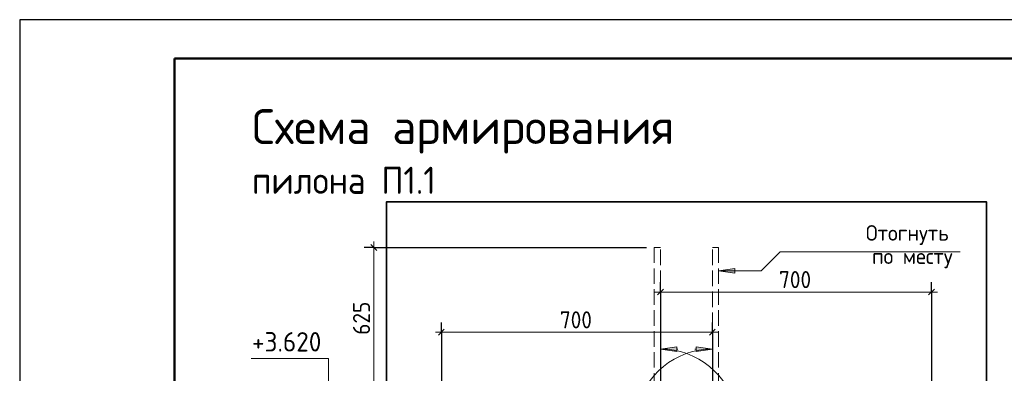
# Model space of a CAD drawing. Header units: millimetres. Extents: x 0 to 42000, y 0 to 29700.
# Tile 9 of 17: x 0 to 12714, y 25142 to 29700. Entities that reach past the tile are written whole.
import ezdxf

# ---------------------------------------------------------------- set-up
doc = ezdxf.new("R2010")
doc.units = ezdxf.units.MM
doc.linetypes.add('______2', pattern=[270, 200, -70])
for name, color, linetype, lineweight in [('Standard', 7, 'Continuous', 25), ('Заголовок чертежа', 7, 'Continuous', 25), ('Позиционная метка диаметр_ шаг', 7, 'Continuous', 13), ('Примечания', 7, 'Continuous', 13), ('Размерная линия_ общее', 7, 'Continuous', 13)]:
    doc.layers.add(name, color=color, linetype=linetype, lineweight=lineweight)
doc.styles.add('ISOCPEUR', font='txt')

msp = doc.modelspace()

# ---------------------------------------------------------------- hatches: boundary and pattern name
at = {"layer": 'Примечания', "linetype": 'Continuous', "lineweight": 13, "transparency": 33554687}
for points in [[(9235, 26492), (9025, 26462), (9235, 26432)], [(8485, 25485), (8275, 25455), (8485, 25425)]]:
    msp.add_hatch(color=7, dxfattribs=at).paths.add_polyline_path(points)
msp.add_hatch(color=7, dxfattribs=at).paths.add_polyline_path([(8735, 25485), (8945, 25455), (8735, 25425)], flags=16)

# ---------------------------------------------------------------- linework, layer by layer
at = {"layer": 'Standard', "color": 7, "linetype": 'Continuous', "lineweight": 25, "transparency": 33554687}
msp.add_line((2000, 29200), (2000, 1058), dxfattribs=at)
msp.add_lwpolyline([(0, 0), (42000, 0), (42000, 29700), (0, 29700), (0, 0)], close=True, dxfattribs=at)
at = {"layer": 'Standard', "color": 7, "linetype": 'Continuous', "lineweight": 50, "transparency": 33554687}
msp.add_lwpolyline([(2000, 29200), (41500, 29200), (41500, 500), (2000, 500), (2000, 29200)], close=True, dxfattribs=at)
at = {"layer": 'Standard', "color": 7, "linetype": 'Continuous', "lineweight": 13, "transparency": 33554687}
for points in [[(23000, 29200), (2000, 29200), (2000, 500), (23000, 500), (23000, 29200)], [(3988, 24951), (3988, 25331), (2988, 25331)]]:
    msp.add_lwpolyline(points, dxfattribs=at)
at = {"layer": 'Standard', "color": 254, "linetype": 'Continuous', "lineweight": 35, "true_color": 0xc4c4ff, "transparency": 33554687}
msp.add_lwpolyline([(4735, 3051), (12485, 3051), (12485, 27351), (4735, 27351), (4735, 3051)], dxfattribs=at)
at = {"layer": 'Примечания', "color": 7, "linetype": '______2', "lineweight": 13, "transparency": 33554687}
for p, q in [((8275, 26765), (8195, 26765)), ((8195, 26765), (8195, 24365)), ((8275, 24376), (8275, 26765)), ((8945, 24376), (8945, 26765)), ((8945, 26765), (9025, 26765)), ((9025, 26765), (9025, 24365))]:
    msp.add_line(p, q, dxfattribs=at)
at = {"layer": 'Примечания', "color": 7, "linetype": 'Continuous', "lineweight": 13, "transparency": 33554687}
for p, q in [((9235, 26492), (9025, 26462)), ((9025, 26462), (9025, 26462)), ((9025, 26462), (9025, 26462)), ((9025, 26462), (9025, 26462)), ((9025, 26462), (9235, 26432)), ((9235, 26432), (9235, 26492)), ((9235, 26462), (9250, 26462)), ((8485, 25485), (8275, 25455)), ((8275, 25455), (8275, 25455)), ((8275, 25455), (8275, 25455)), ((8275, 25455), (8275, 25455)), ((8275, 25455), (8485, 25425)), ((8485, 25425), (8485, 25485)), ((8485, 25455), (8500, 25455)), ((8735, 25455), (8720, 25455)), ((8735, 25425), (8735, 25485)), ((8735, 25485), (8945, 25455)), ((8945, 25455), (8735, 25425)), ((8945, 25455), (8945, 25455)), ((8945, 25455), (8945, 25455)), ((8945, 25455), (8945, 25455))]:
    msp.add_line(p, q, dxfattribs=at)
msp.add_lwpolyline([(12146, 26707), (9820, 26707), (9575, 26462), (9025, 26462)], dxfattribs=at)
for centre, start, end in [((8945, 24455), 90, 168.397), ((8275, 24455), 11.603, 90)]:
    msp.add_arc(centre, 1000, start, end, dxfattribs=at)
at = {"layer": 'Размерная линия_ общее', "color": 7, "linetype": 'Continuous', "lineweight": 13, "transparency": 33554687}
for p, q in [((4574, 26765), (4574, 26840)), ((8275, 26190), (8200, 26190)), ((11775, 26190), (8275, 26190)), ((11775, 26190), (11850, 26190)), ((5445, 25671), (5370, 25671)), ((5445, 25671), (8945, 25671)), ((8945, 25671), (9020, 25671))]:
    msp.add_line(p, q, dxfattribs=at)
at = {"layer": 'Размерная линия_ общее', "color": 253, "linetype": 'Continuous', "lineweight": -3, "true_color": 0xa0a0a0, "transparency": 33554687}
for p, q in [((4574, 26765), (4449, 26765)), ((4574, 26765), (4699, 26765)), ((4574, 26765), (8095, 26765)), ((8275, 26190), (8275, 26315)), ((11775, 26190), (11775, 26315)), ((8275, 26190), (8275, 26065)), ((8275, 26190), (8275, 24756)), ((11775, 26190), (11775, 26065)), ((11775, 26190), (11775, 24756)), ((5445, 25671), (5445, 25796)), ((8945, 25671), (8945, 25796)), ((5445, 25671), (5445, 25546)), ((5445, 25671), (5445, 24756)), ((8945, 25671), (8945, 25546)), ((8945, 25671), (8945, 24756))]:
    msp.add_line(p, q, dxfattribs=at)
at = {"layer": 'Размерная линия_ общее', "color": 7, "linetype": 'Continuous', "lineweight": 25, "transparency": 33554687}
for p, q in [((4536, 26802), (4611, 26727)), ((8312, 26228), (8237, 26153)), ((11812, 26228), (11737, 26153)), ((5407, 25634), (5482, 25709)), ((8907, 25634), (8982, 25709))]:
    msp.add_line(p, q, dxfattribs=at)
at = {"layer": 'Размерная линия_ общее', "color": 7, "linetype": 'Continuous', "lineweight": 13, "transparency": 33554687}
msp.add_lwpolyline([(4574, 26765), (4574, 25536), (4574, 25536), (4574, 24951)], dxfattribs=at)

# ---------------------------------------------------------------- texts
at = {"layer": 'Standard', "color": 7, "linetype": 'Continuous', "lineweight": 25, "transparency": 33554687, "insert": (3000, 25423), "char_height": 250, "width": 1067.86, "attachment_point": 7, "style": 'ISOCPEUR'}
msp.add_mtext('\\W0.95;+3.620', dxfattribs=at)
at = {"layer": 'Заголовок чертежа', "color": 7, "linetype": 'Continuous', "lineweight": 50, "transparency": 33554687, "attachment_point": 7, "style": 'ISOCPEUR'}
for s, insert, char_height, width in [('\\W0.98;Схема армирования', (3000, 27975), 450, 5752.75), ('\\W0.92;пилона П1.1', (3000, 27455), 350, 2609.8)]:
    msp.add_mtext(s, dxfattribs=dict(at, insert=insert, char_height=char_height, width=width))
at = {"layer": 'Позиционная метка диаметр_ шаг', "color": 7, "linetype": 'Continuous', "lineweight": 18, "transparency": 33554687, "char_height": 200, "attachment_point": 7, "style": 'ISOCPEUR'}
for s, insert, width in [('\\W0.97;Отогнуть', (10926, 26797), 1316.06), ('\\W0.97;по месту', (11006, 26497), 1236.08)]:
    msp.add_mtext(s, dxfattribs=dict(at, insert=insert, width=width))
at = {"layer": 'Размерная линия_ общее', "color": 7, "linetype": 'Continuous', "lineweight": 25, "transparency": 33554687, "char_height": 220, "attachment_point": 7, "style": 'ISOCPEUR'}
for insert, width in [((9805, 26240), 562), ((6975, 25721), 561.98)]:
    msp.add_mtext('\\W0.91;700', dxfattribs=dict(at, insert=insert, width=width))
at = {"layer": 'Размерная линия_ общее', "color": 7, "linetype": 'Continuous', "lineweight": 25, "transparency": 33554687, "insert": (4524, 25638), "char_height": 220, "width": 561.98, "attachment_point": 7, "rotation": 90, "style": 'ISOCPEUR'}
msp.add_mtext('\\W0.91;625', dxfattribs=at)

doc.saveas('drawing.dxf')
